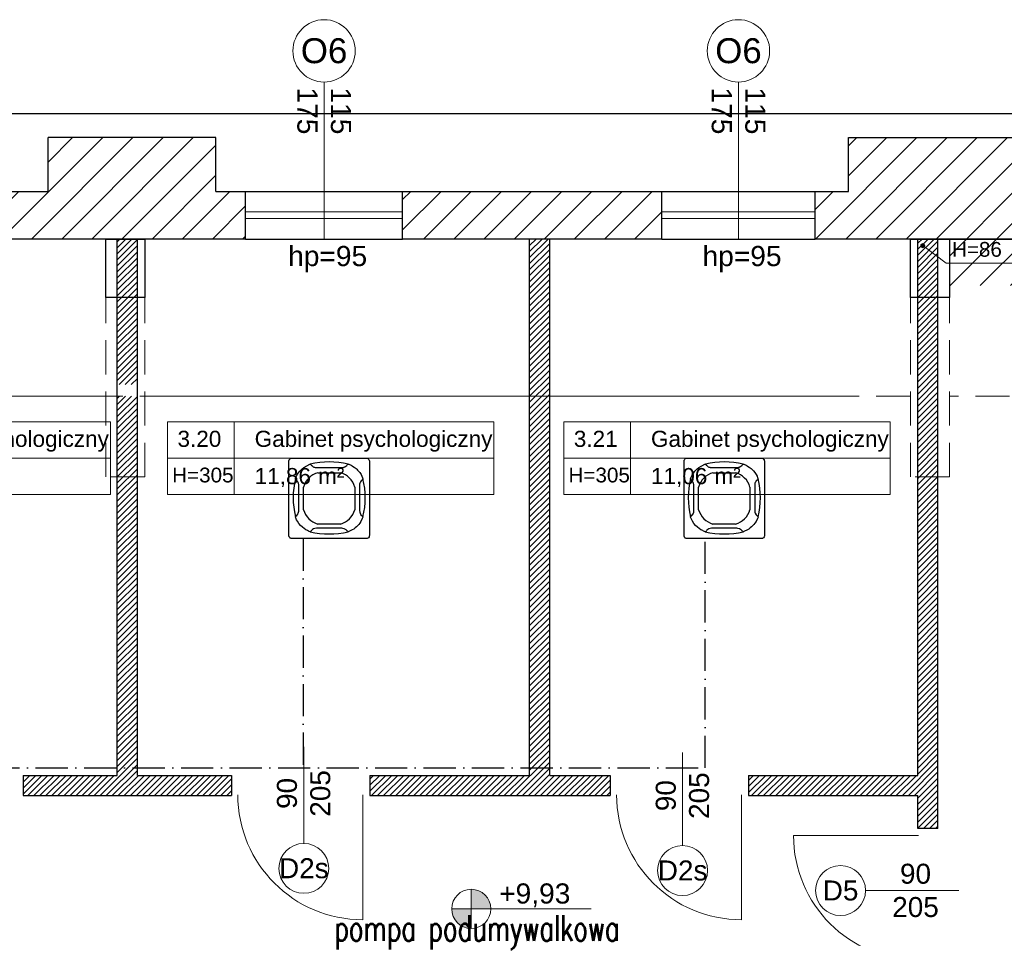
# Model space of a CAD drawing. Header units: millimetres. Extents: x 24385 to 79107, y -56478 to -23676.
# Tile 42 of 256: x 30357 to 31090, y -39255 to -38571. Entities that reach past the tile are written whole.
import ezdxf
from ezdxf.enums import TextEntityAlignment as Align

# ---------------------------------------------------------------- set-up
doc = ezdxf.new("R2010")
doc.units = ezdxf.units.MM
doc.header["$LTSCALE"] = 2
for name, pattern in [('ACAD_ISO10W100', [18, 12, -3, 0, -3]), ('DASHED', [19.05, 12.7, -6.35]), ('HIDDENX2', [19.05, 12.7, -6.35])]:
    doc.linetypes.add(name, pattern=pattern)
doc.layers.get('Defpoints').update_dxf_attribs({"color": 1})
for name, color, linetype, lineweight in [('0_OPIS', 7, 'Continuous', 13), ('3DPLAN_A_DRZWI', 173, 'Continuous', 5), ('3DPLAN_A_OKNA', 153, 'Continuous', 5), ('3DPLAN_A_TABELKA POMIESZCZEŃ', 7, 'Continuous', 0), ('3DPLAN_A_WYSOKOŚCI ZMIANA', 144, 'HIDDENX2', 5), ('A_6_STOLARKA_DRZWI', 6, 'Continuous', 0), ('A_STOL_OPIS', 55, 'Continuous', 5), ('A_TXT_STOLARKA', 131, 'Continuous', 0), ('A_WYM_KOT', 161, 'Continuous', 0), ('A_ZESTAWIENIE STOLARKI', 3, 'Continuous', 15)]:
    doc.layers.add(name, color=color, linetype=linetype, lineweight=lineweight)
for name, color, linetype in [('3DPLAN_A_KRESKOWANIE 1', 253, 'Continuous'), ('3DPLAN_A_OPIS', 8, 'Continuous'), ('3DPLAN_A_POMIESZCZENIE NUMER', 100, 'Continuous'), ('3DPLAN_K_DZIAŁOWA NISKIE', 134, 'Continuous'), ('3DPLAN_K_NOŚNA', 7, 'Continuous'), ('3DPLAN_K_OBRYS', 243, 'Continuous'), ('3DPLAN_K_OBRYS WIDOK', 242, 'Continuous'), ('_WLK_oznaczenia', 211, 'Continuous'), ('A_POMIESZCZENIE OPIS', 100, 'Continuous'), ('IS_freon_urządzenia', 3, 'DASHED')]:
    doc.layers.add(name, color=color, linetype=linetype)
doc.layers.add('3DPLAN_A_OBWIEDNIA', color=6, linetype='Continuous', plot=False)
doc.layers.add('kanalizacja pod stropem skropliny', color=7, linetype='Continuous', lineweight=30, true_color=0x60bb04)
doc.styles.add('ARIAL', font='arial.ttf')
doc.styles.add('GRZEJNIK', font='simplex.shx', dxfattribs={"width": 0.7})
doc.styles.add('TABEL1', font='txt')

# ---------------------------------------------------------------- blocks, each defined once
blk = doc.blocks.new('zw$2C56')
at = {"layer": 'IS_freon_urządzenia', "linetype": 'Continuous'}
for points in [[(-320.9, 376.4), (383.4, 376.4), (389.1, 375.7), (395.9, 373.3), (402.9, 368.2), (407.4, 362.4), (409.8, 356.8), (411.1, 348.4), (411.1, -355.9), (410.3, -362.5), (408.2, -368.2), (402.9, -375.4), (396.1, -380.5), (391.6, -382.3), (387.8, -383.2), (383.7, -383.6), (-321.7, -383.6), (-327.5, -382.8), (-332.2, -381.2), (-337, -378.5), (-340.7, -375.4), (-343.6, -372), (-346.1, -367.9), (-347.6, -364), (-348.5, -359.8), (-348.8, -357.6), (-348.9, 348.4), (-348.5, 352.9), (-347.6, 356.7), (-345.8, 361.1), (-341.9, 366.8), (-338.7, 369.9), (-334.9, 372.6), (-329.1, 375.1), (-325.1, 376), (-320.9, 376.4)], [(-151.6, 319.3), (-149.7, 319.7), (-148.1, 319.8), (-146.5, 319.5), (-145, 318.9), (-143.6, 318), (-142.5, 316.9), (-138.3, 311.3), (-136.6, 309.3), (-135.1, 307.6), (-129.1, 302.1), (-123.5, 297.9), (-119.4, 295.5), (-113.2, 292.4), (-108.5, 290.6), (-106, 290), (-100.9, 288.8), (-97.4, 288.2), (-95.7, 288), (-93.9, 287.8), (-92.2, 287.7), (-90.4, 287.6), (-89.1, 287.6), (151.4, 287.5), (156.7, 287.8), (161.1, 288.3), (165.3, 289.1), (169.5, 290.2), (174.5, 292), (178.6, 293.7), (182.3, 295.9), (185.4, 297.4), (187.7, 298.9), (189.1, 299.9), (197, 306.8), (202.1, 312.7), (205.8, 317.5), (207.7, 318.9), (210, 319.7), (211.6, 319.8), (213.3, 319.5), (216, 318.5), (238.1, 308.4), (248.3, 303.2), (260.8, 295.7), (267.5, 291.5), (285.6, 277.3), (292.1, 271.5), (299.8, 264.1), (306, 257.3), (320.4, 239.3), (326.3, 230.7), (332.4, 220.5), (340.7, 204.5), (346.6, 191), (349.5, 185), (350.8, 180.6), (350.2, 177.5), (349.5, 176), (347.8, 174), (341, 168.9), (333.1, 160.8), (328, 153.7), (324.5, 146.5), (321.3, 138.5), (319.2, 129.1), (318.6, 122.1), (318.6, -118.4), (320, -132.7), (323.4, -143.9), (332, -158.8), (345.1, -171.4), (349.9, -176), (350.8, -179.9), (350.1, -183.1), (347.8, -187.6), (344.7, -195.5), (331.8, -221.4), (321.2, -237.4), (310.5, -251.3), (289.1, -273.5), (276.8, -283.8), (264.2, -293.4), (249.4, -301.4), (217, -317.3), (212.5, -319), (210, -319), (207, -317.8), (204.7, -315.5), (201.6, -311.3), (192.5, -301.9), (185.6, -296.8), (174.5, -291.3), (160.2, -287.5), (150.5, -286.7), (-89.3, -286.9), (-102.6, -288.4), (-115.8, -293), (-124.9, -298.2), (-133, -304.9), (-137.2, -309.3), (-143.6, -317.3), (-148.1, -319.1), (-156.6, -316.1), (-163.9, -312.6), (-172.5, -309.1), (-190.6, -299.8), (-206.2, -289.6), (-221.6, -276.5), (-222.2, -277.2), (-240.5, -259.6), (-255.8, -241.1), (-269.2, -220.2), (-276.8, -206.2), (-284.4, -189), (-287.6, -182.3), (-287.9, -178.3), (-286.8, -175.3), (-283.1, -172), (-275.1, -165.3), (-275.1, -158.2), (-268.3, -158.2), (-263.5, -150), (-260.2, -142.8), (-257.8, -135.3), (-256.1, -124.9), (-255.6, -81.8), (-255.8, -19.6), (-255.9, 123), (-259.3, 141.1), (-264.8, 153), (-274.4, 165.4), (-285, 174), (-287.9, 179), (-287.4, 183.5), (-276, 208.5), (-260.8, 235.7), (-245.6, 254.6), (-223.9, 276.5), (-207.6, 289.4), (-151.8, 319.2)], [(-75.4, 238.9), (138.2, 238.9)], [(-211.2, -111), (-211.2, 103.2)], [(274, 103.2), (274, -111)], [(138.2, -246.7), (-75.4, -246.7)]]:
    blk.add_lwpolyline(points, dxfattribs=at)
for centre, radius, start, end in [((31.9, -425.5), 766.4, 76.49589, 103.52058), ((-19.4, 47), 199.9, 106.26109, 163.66923), ((82.2, 47), 199.9, 16.33077, 73.73892), ((457.5, 2.1), 766.4, 166.47925, 193.50393), ((-394.1, 1.3), 766.4, 346.49589, 13.52058), ((-19.4, -54.8), 199.9, 196.33077, 253.73891), ((82.2, -54.8), 199.9, 286.26108, 343.66923), ((31.1, 426.1), 766.4, 256.47925, 283.50393)]:
    blk.add_arc(centre, radius, start, end, dxfattribs=at)
blk = doc.blocks.new('G$CDB1AC55F')
at = {"layer": 'IS_freon_urządzenia', "xscale": 0.07876787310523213, "yscale": 0.07876787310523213, "zscale": 0.07876787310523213}
blk.add_blockref('zw$2C56', (27.48, 30.22), dxfattribs=at)
blk = doc.blocks.new('tabelka dla tp')
at = {"layer": '3DPLAN_A_TABELKA POMIESZCZEŃ'}
for p, q in [((49.7, 54), (49.7, 0)), ((0, 27), (243.13, 27))]:
    blk.add_line(p, q, dxfattribs=at)
blk.add_lwpolyline([(0, 54), (243.13, 54), (243.13, 0), (0, 0)], close=True, dxfattribs=at)
at = {"layer": '3DPLAN_A_POMIESZCZENIE NUMER', "color": 7, "style": 'ARIAL'}
blk.add_attdef('NUMER', (2.23, 35.39), '', height=12, dxfattribs=at)
at = {"layer": 'A_POMIESZCZENIE OPIS', "insert": (112.2, 19.75), "char_height": 12, "width": 36.4122, "attachment_point": 1, "style": 'ARIAL'}
blk.add_mtext('{\\C7;m²}', dxfattribs=at)
at = {"layer": 'A_POMIESZCZENIE OPIS', "color": 7, "style": 'ARIAL'}
for tag, p in [('NAZWA', (51.73, 35.39)), ('POWIERZCHNIA', (51.06, 7.24))]:
    blk.add_attdef(tag, p, '', height=12, dxfattribs=at)
blk = doc.blocks.new('III pietrooosoo')
at = {"layer": '3DPLAN_A_KRESKOWANIE 1'}
h = blk.add_hatch(dxfattribs=at)
h.set_pattern_fill('ANSI31', color=256, scale=5, style=0)
h.set_pattern_definition([(45, (29206.918, -39107.05), (-11.22532, 11.22532), [])])
h.paths.add_polyline_path([(26781.49, -39163.58), (26781.49, -38938.58), (26746.49, -38938.58), (26746.49, -39163.58)])
h.paths.add_polyline_path([(26746.49, -39423.63), (26776.05, -39423.63), (26776.05, -39388.27), (26746.49, -39388.27)])
h.paths.add_polyline_path([(26746.49, -38938.58), (26781.49, -38938.58), (26781.49, -39163.58), (26746.49, -39163.58)])
h.paths.add_polyline_path([(27368.97, -39343.08), (27368.97, -39410.08), (27375.97, -39410.08), (27375.97, -39403.08), (27410.97, -39403.08), (27410.97, -39383.75), (27409.39, -39383.75), (27410, -39383.99, -0.310329), (27410.42, -39384.6), (27410.42, -39387.03, -0.216272), (27410.19, -39387.52), (27409.53, -39388.03, -0.076898), (27409.35, -39388.12, 0.840818), (27409.47, -39388.8), (27410.15, -39388.8), (27410.15, -39388.95), (27409.47, -39388.95, -0.840818), (27409.3, -39387.98, 0.076898), (27409.44, -39387.91), (27410.1, -39387.4, 0.216272), (27410.27, -39387.03), (27410.27, -39384.6, 0.310329), (27409.95, -39384.13), (27408.97, -39383.75), (27408.97, -39315.95), (27410.97, -39315.95), (27410.97, -39109.08), (27396.97, -39109.08), (27396.97, -39304.08), (27326.97, -39304.08), (27326.97, -39321.08), (26829.97, -39321.08), (26829.97, -39251.08), (26809.49, -39251.08), (26809.49, -39321.08), (26781.49, -39321.08), (26781.49, -39387.08), (26810.97, -39387.08), (26810.97, -39343.08)])
h.paths.add_polyline_path([(28444.97, -38740.08), (28444.97, -38698.58), (28212, -38698.58), (28212, -38637.58), (28198.97, -38637.58), (28198.97, -38740.08)])
h.paths.add_polyline_path([(28624.46, -38658.58), (28601.97, -38658.58), (28601.97, -38698.58), (28559.97, -38698.58), (28559.97, -38740.08), (28624.46, -38740.08)])
h.paths.add_polyline_path([(28627.97, -38870.19), (28674.81, -38870.19), (28674.81, -38878.08), (28689.97, -38878.08), (28689.97, -38734.08), (28772.97, -38734.08), (28772.97, -38698.58), (28726.97, -38698.58), (28726.97, -38658.58), (28624.46, -38658.58), (28624.46, -38740.08), (28627.97, -38740.08)])
h.paths.add_polyline_path([(28674.81, -38878.08), (28674.81, -38870.19), (28627.97, -38870.19), (28627.97, -38897.19), (28648.97, -38897.19), (28648.97, -38878.08)])
h.paths.add_polyline_path([(28627.97, -38897.19), (28627.97, -38924.19), (28648.97, -38924.19), (28648.97, -38897.19)])
h.paths.add_polyline_path([(28648.97, -38924.19), (28627.97, -38924.19), (28627.97, -39029.08), (28204.97, -39029.08), (28204.97, -39046.08), (28245.97, -39046.08), (28245.97, -39098.08), (28618.97, -39098.08), (28618.97, -39148.34), (28648.97, -39148.34)])
h.paths.add_polyline_path([(28769.97, -39380.08), (28769.97, -39352.58), (28654.97, -39352.58), (28654.97, -39295.58), (28648.97, -39295.58), (28648.97, -39268.08), (28618.97, -39268.08), (28618.97, -39305.08), (28602.97, -39305.08), (28602.97, -39390.58), (28908.97, -39390.58), (28908.97, -39380.08)])
h.paths.add_polyline_path([(29254.97, -39636.08), (29254.97, -39479.08), (29253.97, -39456.08), (29253.97, -39299.08), (29205.97, -39299.08), (29205.97, -39365.08), (29137.97, -39365.08), (29137.97, -39390.58), (29242.97, -39390.58), (29242.97, -39525.58), (29129.97, -39525.58), (29129.97, -39588.58), (28896.97, -39588.58), (28896.97, -39613.08), (29204.97, -39613.08), (29204.97, -39636.08)])
h.paths.add_polyline_path([(28675.97, -39613.08), (28675.97, -39693.93), (28641.97, -39693.93), (28641.97, -39636.08), (28614.97, -39636.08), (28614.97, -39598.08), (28602.97, -39598.08), (28602.97, -39526.58), (28766.97, -39526.58), (28766.97, -39613.08)])
h.paths.add_polyline_path([(28575.62, -39665.5), (28722.88, -39665.5), (28722.88, -39699.91), (28575.62, -39699.91)], flags=9)
h.paths.add_polyline_path([(28641.97, -39693.93), (28641.97, -39906.08), (28675.97, -39906.08), (28675.97, -39693.93)])
h.paths.add_polyline_path([(29060.97, -38734.08), (29060.97, -38698.58), (28887.97, -38698.58), (28887.97, -38734.08)])
h.paths.add_polyline_path([(29348.97, -38734.08), (29348.97, -38698.58), (29324.97, -38698.58), (29324.97, -38658.58), (29199.97, -38658.58), (29199.97, -38698.58), (29175.97, -38698.58), (29175.97, -38734.08)])
h.paths.add_polyline_path([(29636.97, -38698.58), (29463.97, -38698.58), (29463.97, -38734.08), (29636.97, -38734.08)])
h.paths.add_polyline_path([(29924.97, -38734.08), (29924.97, -38698.58), (29901.97, -38698.58), (29901.97, -38658.58), (29776.97, -38658.58), (29776.97, -38698.58), (29751.97, -38698.58), (29751.97, -38734.08)])
h.paths.add_polyline_path([(30039.97, -38734.08), (30234.97, -38734.08), (30234.97, -38698.58), (30039.97, -38698.58)])
h.paths.add_polyline_path([(30524.97, -38734.08), (30524.97, -38698.58), (30502.97, -38698.58), (30502.97, -38658.58), (30377.97, -38658.58), (30377.97, -38698.58), (30349.97, -38698.58), (30349.97, -38734.08)])
h.paths.add_polyline_path([(30834.97, -38734.08), (30834.97, -38698.58), (30641.97, -38698.58), (30641.97, -38734.08)])
h.paths.add_polyline_path([(31048.97, -38768.58), (31550.97, -38768.58), (31550.97, -38841.08), (31594.97, -38841.08), (31594.97, -38734.08), (31625.97, -38734.08), (31625.97, -38698.58), (31098.97, -38698.58), (31098.97, -38658.58), (30973.97, -38658.58), (30973.97, -38698.58), (30948.97, -38698.58), (30948.97, -38734.08), (31048.97, -38734.08)])
h.paths.add_polyline_path([(31550.97, -39073.08), (31594.97, -39073.08), (31594.97, -39018.08), (31550.97, -39018.08)])
h.paths.add_polyline_path([(31550.97, -39378.08), (31594.97, -39378.08), (31594.97, -39250.08), (31550.97, -39250.08)])
h.paths.add_polyline_path([(31594.97, -39684.08), (31594.97, -39554.08), (31550.97, -39554.08), (31550.97, -39684.08)])
h.paths.add_polyline_path([(31594.97, -39915.08), (31594.97, -39860.08), (31550.97, -39860.08), (31550.97, -39915.08)])
h.paths.add_polyline_path([(31550.97, -40194.08), (30944.97, -40194.08), (30944.97, -40267.58), (30973.97, -40267.58), (30973.97, -40307.58), (31098.97, -40307.58), (31098.97, -40267.58), (31625.97, -40267.58), (31625.97, -40194.08), (31594.97, -40194.08), (31594.97, -40092.08), (31550.97, -40092.08), (31550.97, -40194.08)], is_closed=False)
h.paths.add_polyline_path([(30637.97, -40267.58), (30830.97, -40267.58), (30830.97, -40194.08), (30637.97, -40194.08)])
h.paths.add_polyline_path([(30345.97, -40194.08), (30345.97, -40267.58), (30369.97, -40267.58), (30369.97, -40307.58), (30494.97, -40307.58), (30494.97, -40267.58), (30520.97, -40267.58), (30520.97, -40194.08)])
h.paths.add_polyline_path([(30035.97, -40267.58), (30230.97, -40267.58), (30230.97, -40194.08), (30035.97, -40194.08)])
h.paths.add_polyline_path([(29775.97, -40161.08), (29762.97, -40161.08), (29762.97, -40198.08), (29741.97, -40198.08), (29741.97, -40267.58), (29768.97, -40267.58), (29768.97, -40307.58), (29893.97, -40307.58), (29893.97, -40267.58), (29920.97, -40267.58), (29920.97, -40194.08), (29775.97, -40194.08)])
h.paths.add_polyline_path([(29431.97, -40198.08), (29431.97, -40267.58), (29626.97, -40267.58), (29626.97, -40198.08)])
h.paths.add_polyline_path([(29140.97, -40198.08), (29140.97, -40267.58), (29161.97, -40267.58), (29161.97, -40307.58), (29286.97, -40307.58), (29286.97, -40267.58), (29316.97, -40267.58), (29316.97, -40198.08)])
h.paths.add_polyline_path([(28831.97, -40198.08), (28831.97, -40267.58), (29025.97, -40267.58), (29025.97, -40198.08)])
h.paths.add_polyline_path([(28541.97, -40267.58), (28570.97, -40267.58), (28570.97, -40307.58), (28695.97, -40307.58), (28695.97, -40267.58), (28716.97, -40267.58), (28716.97, -40198.08), (28597.43, -40198.08), (28597.12, -40198.34, -2.544085), (28595.08, -40198.08), (28541.97, -40198.08)])
h.paths.add_polyline_path([(28229.97, -40267.58), (28426.97, -40267.58), (28426.97, -40198.08), (28229.97, -40198.08)])
h.paths.add_polyline_path([(28026.62, -40155.72), (28026.62, -40307.58), (28070.97, -40307.58), (28070.97, -40267.58), (28114.97, -40267.58), (28114.97, -40198.08), (28037.97, -40198.08), (28037.97, -40155.72)])
h.paths.add_polyline_path([(28026.62, -40155.72), (27981.97, -40155.72), (27981.97, -40201.08), (27901.97, -40201.08), (27901.97, -40267.58), (27945.97, -40267.58), (27945.97, -40307.58), (28026.62, -40307.58)])
h.paths.add_polyline_path([(27916.97, -39798.79), (27920.06, -39798.79), (27920.06, -39852.79), (27916.97, -39852.79), (27916.97, -39912.08), (27981.97, -39912.08), (27981.97, -40155.72), (28026.62, -40155.72), (28026.62, -39747.08), (27916.97, -39747.08)])
h.paths.add_polyline_path([(28037.97, -39913.08), (28091.97, -39913.08), (28091.97, -39758.08), (28037.97, -39758.08), (28037.97, -39747.08), (28026.62, -39747.08), (28026.62, -40155.72), (28037.97, -40155.72)])
h.paths.add_polyline_path([(27950.97, -39566.08), (27950.97, -39590.08), (27956.97, -39590.08), (27956.97, -39657.08), (28026.62, -39657.08), (28026.62, -39566.08)])
h.paths.add_polyline_path([(28161.97, -39588.08), (28044.97, -39588.08), (28044.97, -39598.08), (28161.97, -39598.08)])
h.paths.add_polyline_path([(27590.97, -40201.08), (27590.97, -40267.58), (27726.97, -40267.58), (27726.97, -40201.08)])
h.paths.add_polyline_path([(26781.49, -40201.08), (26781.49, -40267.58), (27231.97, -40267.58), (27231.97, -40307.58), (27356.97, -40307.58), (27356.97, -40267.58), (27415.97, -40267.58), (27415.97, -40201.08)])
h.paths.add_polyline_path([(26809.49, -40155.72), (26809.49, -40201.08), (26864.97, -40201.08), (26864.97, -40155.72)])
h.paths.add_polyline_path([(26809.49, -40088.08), (26809.49, -40155.72), (26864.97, -40155.72), (26864.97, -40088.08)])
h.paths.add_polyline_path([(26809.49, -40085.08), (26809.49, -40088.08), (26864.97, -40088.08), (26864.97, -40085.08)])
h.paths.add_polyline_path([(26809.49, -39863.08), (26809.49, -39910.08), (26864.97, -39910.08), (26864.97, -39863.08)])
h.paths.add_polyline_path([(27408.97, -39315.57), (27408.97, -39313.41), (27410.97, -39313.49), (27409.05, -39313.49), (27409.05, -39315.49), (27410.97, -39315.57)], flags=16)
h.paths.add_polyline_path([(28819.95, -39558.91), (28843.99, -39558.91), (28843.99, -39578.91), (28819.95, -39578.91)], flags=24)
h.paths.add_polyline_path([(28614.3, -39470.41), (28614.3, -39446.75), (28634.3, -39446.75), (28634.3, -39470.41)], flags=24)
h.paths.add_polyline_path([(28699.15, -39459.32), (28892.58, -39459.32), (28892.58, -39432.32), (28699.15, -39432.32)])
h.paths.add_polyline_path([(28699.15, -39486.32), (28892.58, -39486.32), (28892.58, -39459.32), (28699.15, -39459.32)])
h.paths.add_polyline_path([(28699.15, -39432.32), (28892.58, -39432.32), (28892.58, -39486.32), (28699.15, -39486.32)])
h.paths.add_polyline_path([(31282.92, -38730.77), (31332.19, -38730.77), (31332.19, -38753), (31282.92, -38753)], flags=24)
h.paths.add_polyline_path([(31048.16, -38730.77), (31088.89, -38730.77), (31088.89, -38753), (31048.16, -38753)], flags=24)
h.paths.add_polyline_path([(31265.16, -38739.9, 1), (31262.75, -38738.09, 1)], flags=16)
h.paths.add_polyline_path([(28712.1, -39463.64), (28749.15, -39463.64), (28749.15, -39484.06), (28712.1, -39484.06)], flags=8)
h.paths.add_polyline_path([(28712.64, -39435.93), (28779.46, -39435.93), (28779.46, -39457.46), (28712.64, -39457.46)], flags=8)
h.paths.add_polyline_path([(28654.68, -39435.89), (28689.53, -39435.89), (28689.53, -39454.15), (28654.68, -39454.15)], flags=8)
h.paths.add_polyline_path([(28758.66, -39460.57), (28782.82, -39460.57), (28782.82, -39484.57), (28758.66, -39484.57)], flags=8)
h.paths.add_polyline_path([(28699.15, -39460.89), (28699.15, -39483.13), (28699.62, -39483.13), (28699.62, -39460.89)], flags=8)
at = {"layer": '3DPLAN_A_OPIS', "lineweight": 0, "transparency": 33554687}
h = blk.add_hatch(dxfattribs=at)
h.set_pattern_fill('ANSI31', color=1)
h.set_pattern_definition([(45, (-708.4828, 5623.021), (-2.24506403, 2.24506403), [])])
h.paths.add_polyline_path([(31040.47, -39540.09), (31025.97, -39540.09), (31025.97, -39571.08), (31040.47, -39571.08), (31040.47, -39540.09)], is_closed=False)
h.paths.add_polyline_path([(31025.97, -39356.08), (31025.97, -39437.09), (31040.47, -39437.09), (31040.47, -39356.08), (31025.97, -39356.08)], is_closed=False)
h.paths.add_polyline_path([(31025.97, -39276.02), (31025.97, -39302.08), (31040.47, -39302.08), (31040.47, -39276.02), (31025.97, -39276.02)], is_closed=False)
h.paths.add_polyline_path([(30899.46, -39133.34), (30899.46, -39148.34), (31025.47, -39148.34), (31025.47, -39173.02), (31040.47, -39173.02), (31040.47, -38911.08), (31025.47, -38911.08), (31025.47, -39133.34), (30899.46, -39133.34)], is_closed=False)
h.paths.add_polyline_path([(31031.51, -38983.4), (31047.93, -38983.4), (31047.93, -39003.4), (31031.51, -39003.4)], flags=9)
h.paths.add_polyline_path([(31031.51, -39079.16), (31047.93, -39079.16), (31047.93, -39099.16), (31031.51, -39099.16)], flags=9)
h.paths.add_polyline_path([(31040.47, -38911.08), (31040.47, -38842.38), (31025.47, -38842.38), (31025.47, -38911.08), (31040.47, -38911.08)], is_closed=False)
h.paths.add_polyline_path([(31025.47, -38842.38), (31040.47, -38842.38), (31040.47, -38777.72), (31025.47, -38777.72), (31025.47, -38842.38)], is_closed=False)
h.paths.add_polyline_path([(31040.47, -38777.72), (31040.47, -38734.08), (31025.47, -38734.08), (31025.47, -38777.72), (31040.47, -38777.72)], is_closed=False)
h.paths.add_polyline_path([(30751.44, -38768.58), (30751.44, -38734.08), (30736.44, -38734.08), (30736.44, -38768.58), (30751.44, -38768.58)], is_closed=False)
h.paths.add_polyline_path([(30736.44, -39133.34), (30617.47, -39133.34), (30617.47, -39148.34), (30796.46, -39148.34), (30796.46, -39133.34), (30751.44, -39133.34), (30751.44, -38768.58), (30736.44, -38768.58), (30736.44, -39133.34)], is_closed=False)
h.paths.add_polyline_path([(30359.46, -39133.34), (30359.46, -39148.34), (30514.47, -39148.34), (30514.47, -39133.34), (30444.47, -39133.34), (30444.47, -38911.08), (30429.47, -38911.08), (30429.47, -39133.34), (30359.46, -39133.34)], is_closed=False)
h.paths.add_polyline_path([(30429.47, -38911.08), (30444.47, -38911.08), (30444.47, -38851.08), (30429.47, -38851.08), (30429.47, -38911.08)], is_closed=False)
h.paths.add_polyline_path([(30444.47, -38777.72), (30429.47, -38777.72), (30429.47, -38842.38), (30444.47, -38842.38), (30444.47, -38777.72)], is_closed=False)
h.paths.add_polyline_path([(30429.47, -38734.08), (30429.47, -38777.72), (30444.47, -38777.72), (30444.47, -38734.08), (30429.47, -38734.08)], is_closed=False)
h.paths.add_polyline_path([(30177.51, -38734.08), (30162.51, -38734.08), (30162.51, -38768.58), (30177.51, -38768.58), (30177.51, -38734.08)], is_closed=False)
h.paths.add_polyline_path([(30162.51, -38862.1), (30177.51, -38862.1), (30177.51, -38768.58), (30162.51, -38768.58), (30162.51, -38862.1)], is_closed=False)
h.paths.add_polyline_path([(30162.51, -39133.34), (30071.47, -39133.34), (30071.47, -39148.34), (30256.46, -39148.34), (30256.46, -39133.34), (30177.51, -39133.34), (30177.51, -39005.38), (30162.51, -39005.38), (30162.51, -39133.34)], is_closed=False)
h.paths.add_polyline_path([(29898.47, -38734.08), (29883.47, -38734.08), (29883.47, -38768.58), (29898.47, -38768.58), (29898.47, -38734.08)], is_closed=False)
h.paths.add_polyline_path([(29898.47, -38851.08), (29898.47, -38768.58), (29883.47, -38768.58), (29883.47, -38851.08), (29898.47, -38851.08)], is_closed=False)
h.paths.add_polyline_path([(29744.51, -39133.34), (29744.51, -39148.34), (29858.97, -39148.34), (29858.97, -39163.08), (29870.97, -39163.08), (29870.97, -39148.34), (29968.47, -39148.34), (29968.47, -39133.34), (29898.47, -39133.34), (29898.47, -38851.08), (29883.47, -38851.08), (29883.47, -39133.34), (29744.51, -39133.34)], is_closed=False)
h.paths.add_polyline_path([(29501.43, -39133.34), (29501.43, -39148.34), (29641.51, -39148.34), (29641.51, -39133.34), (29596.47, -39133.34), (29596.47, -38851.08), (29581.47, -38851.08), (29581.47, -39133.34), (29501.43, -39133.34)], is_closed=False)
h.paths.add_polyline_path([(29596.47, -38851.08), (29596.47, -38768.58), (29581.47, -38768.58), (29581.47, -38851.08), (29596.47, -38851.08)], is_closed=False)
h.paths.add_polyline_path([(29581.47, -38768.58), (29596.47, -38768.58), (29596.47, -38734.08), (29581.47, -38734.08), (29581.47, -38768.58)], is_closed=False)
h.paths.add_polyline_path([(29294.47, -38734.08), (29279.47, -38734.08), (29279.47, -38768.58), (29294.47, -38768.58), (29294.47, -38734.08)], is_closed=False)
h.paths.add_polyline_path([(29294.47, -38851.08), (29294.47, -38768.58), (29279.47, -38768.58), (29279.47, -38851.08), (29294.47, -38851.08)], is_closed=False)
h.paths.add_polyline_path([(28912.42, -39133.34), (28912.42, -39148.34), (29086.43, -39148.34), (29086.43, -39133.34), (28992.47, -39133.34), (28992.47, -39005.38), (28977.47, -39005.38), (28977.47, -39133.34), (28912.42, -39133.34)], is_closed=False)
h.paths.add_polyline_path([(28992.47, -38851.08), (28992.47, -38768.58), (28977.47, -38768.58), (28977.47, -38851.08), (28992.47, -38851.08)], is_closed=False)
h.paths.add_polyline_path([(28992.47, -38734.08), (28977.47, -38734.08), (28977.47, -38768.58), (28992.47, -38768.58), (28992.47, -38734.08)], is_closed=False)
h.paths.add_polyline_path([(28992.47, -38862.1), (28992.47, -38851.08), (28977.47, -38851.08), (28977.47, -38862.1), (28992.47, -38862.1)], is_closed=False)
h.paths.add_polyline_path([(28648.97, -39148.34), (28809.42, -39148.34), (28809.42, -39133.34), (28648.97, -39133.34), (28648.97, -39148.34)], is_closed=False)
h.paths.add_polyline_path([(31030.4, -38739.9, 1), (31027.99, -38738.09, 1), (31030.4, -38739.9, 1)], is_closed=False, flags=16)
h.paths.add_polyline_path([(30742.48, -39079.16), (30758.91, -39079.16), (30758.91, -39099.16), (30742.48, -39099.16)], flags=24)
h.paths.add_polyline_path([(30435.51, -39079.16), (30451.93, -39079.16), (30451.93, -39099.16), (30435.51, -39099.16)], flags=24)
h.paths.add_polyline_path([(30435.51, -39008.4), (30451.93, -39008.4), (30451.93, -39028.4), (30435.51, -39028.4)], flags=24)
h.paths.add_polyline_path([(29889.51, -39079.16), (29905.93, -39079.16), (29905.93, -39099.16), (29889.51, -39099.16)], flags=24)
h.paths.add_polyline_path([(29587.51, -39079.16), (29603.93, -39079.16), (29603.93, -39099.16), (29587.51, -39099.16)], flags=24)
h.paths.add_polyline_path([(28983.51, -39079.16), (28999.93, -39079.16), (28999.93, -39099.16), (28983.51, -39099.16)], flags=24)
at = {"layer": '3DPLAN_A_TABELKA POMIESZCZEŃ', "ltscale": 0.5}
blk.add_hatch(color=7, dxfattribs=at).paths.add_polyline_path([(31030.71, -38739, 13.985421), (31030.65, -38739.42, 0.071503)])
at = {"layer": 'A_WYM_KOT'}
h = blk.add_hatch(color=256, dxfattribs=at)
h.dxf.hatch_style = 1
h.paths.add_polyline_path([(30693.02, -39232.73), (30678.46, -39232.73, 0.414214), (30693.02, -39247.29), (30693.02, -39232.73)], is_closed=False)
h.paths.add_polyline_path([(30693.02, -39232.73), (30707.58, -39232.73, 0.143872), (30705.27, -39224.86), (30693.02, -39224.86), (30693.02, -39232.73)], is_closed=False)
h.paths.add_polyline_path([(30693.02, -39218.17), (30693.02, -39224.86), (30705.27, -39224.86, 0.255137), (30693.02, -39218.17)], is_closed=False)
at = {"layer": '3DPLAN_A_DRZWI'}
for p, q in [((30612.26, -39147.84), (30612.26, -39240.84)), ((30894.25, -39147.84), (30894.25, -39240.84))]:
    blk.add_line(p, q, dxfattribs=at)
for centre in [(30612.26, -39147.84), (30894.25, -39147.84)]:
    blk.add_arc(centre, 93, 180, 270, dxfattribs=at)
at = {"layer": '3DPLAN_A_OBWIEDNIA'}
for points in [[(30449.97, -38777.72), (30420.97, -38777.72), (30420.97, -38734.08), (30449.97, -38734.08)], [(31048.97, -38777.72), (31019.97, -38777.72), (31019.97, -38734.08), (31048.97, -38734.08)]]:
    blk.add_lwpolyline(points, close=True, dxfattribs=at)
at = {"layer": '3DPLAN_A_OKNA'}
for p, q in [((30524.97, -38713.83), (30641.97, -38713.83)), ((30834.97, -38713.83), (30948.97, -38713.83)), ((30524.97, -38718.83), (30641.97, -38718.83)), ((30834.97, -38718.83), (30948.97, -38718.83))]:
    blk.add_line(p, q, dxfattribs=at)
at = {"layer": '3DPLAN_A_OPIS', "color": 1, "lineweight": 30}
for p, q in [((30429.47, -39133.34), (30429.47, -38734.08)), ((30444.47, -39133.34), (30444.47, -38734.08)), ((30736.44, -39133.34), (30736.44, -38734.08)), ((30751.44, -39133.34), (30751.44, -38734.08)), ((31025.47, -39133.34), (31025.47, -38734.08)), ((31040.47, -39173.02), (31040.47, -38734.08)), ((30359.46, -39133.34), (30429.47, -39133.34)), ((30359.46, -39133.34), (30359.46, -39148.34)), ((30444.47, -39133.34), (30514.47, -39133.34)), ((30514.47, -39133.34), (30514.47, -39148.34)), ((30617.47, -39133.34), (30736.44, -39133.34)), ((30617.47, -39133.34), (30617.47, -39148.34)), ((30751.44, -39133.34), (30796.46, -39133.34)), ((30796.46, -39133.34), (30796.46, -39148.34)), ((30899.46, -39133.34), (31025.47, -39133.34)), ((30899.46, -39133.34), (30899.46, -39148.34)), ((30359.46, -39148.34), (30514.47, -39148.34)), ((30617.47, -39148.34), (30796.46, -39148.34)), ((30899.46, -39148.34), (31025.47, -39148.34)), ((31025.47, -39173.02), (31025.47, -39148.34)), ((31040.47, -39173.02), (31025.47, -39173.02))]:
    blk.add_line(p, q, dxfattribs=at)
at = {"layer": '3DPLAN_A_TABELKA POMIESZCZEŃ', "color": 7, "ltscale": 0.5}
for p, q in [((31029.2, -38739), (31046.59, -38752.08)), ((31046.59, -38752.08), (31100.2, -38752.08))]:
    blk.add_line(p, q, dxfattribs=at)
blk.add_circle((31029.2, -38739), 1.51, dxfattribs=at)
at = {"layer": '3DPLAN_A_WYSOKOŚCI ZMIANA'}
for p, q in [((30420.97, -38911.08), (30420.97, -38734.08)), ((30449.97, -38911.08), (30449.97, -38734.08)), ((31019.97, -38911.08), (31019.97, -38734.08)), ((31048.97, -38911.08), (31048.97, -38734.08)), ((30420.97, -38851.08), (28689.97, -38851.08)), ((30966.97, -38851.08), (29235.97, -38851.08)), ((31019.97, -38851.08), (30449.97, -38851.08)), ((31550.97, -38851.08), (31048.97, -38851.08)), ((30449.97, -38911.08), (30420.97, -38911.08)), ((31048.97, -38911.08), (31019.97, -38911.08))]:
    blk.add_line(p, q, dxfattribs=at)
at = {"layer": '3DPLAN_K_DZIAŁOWA NISKIE'}
for p, q in [((30524.97, -38734.08), (30641.97, -38734.08)), ((30834.97, -38734.08), (30948.97, -38734.08))]:
    blk.add_line(p, q, dxfattribs=at)
at = {"layer": '3DPLAN_K_NOŚNA'}
for p, q in [((30524.97, -38734.08), (30524.97, -38698.58)), ((30641.97, -38734.08), (30641.97, -38698.58)), ((30834.97, -38734.08), (30834.97, -38698.58)), ((30948.97, -38734.08), (30948.97, -38698.58)), ((30524.97, -38734.08), (30349.97, -38734.08)), ((30834.97, -38734.08), (30641.97, -38734.08)), ((31550.97, -38734.08), (30948.97, -38734.08))]:
    blk.add_line(p, q, dxfattribs=at)
at = {"layer": '3DPLAN_K_OBRYS'}
for p, q in [((30502.97, -38658.58), (30377.97, -38658.58)), ((30377.97, -38698.58), (30377.97, -38658.58)), ((30502.97, -38698.58), (30502.97, -38658.58)), ((30973.97, -38658.58), (31098.97, -38658.58)), ((30973.97, -38698.58), (30973.97, -38658.58)), ((30349.97, -38698.58), (30377.97, -38698.58)), ((30502.97, -38698.58), (30524.97, -38698.58)), ((30641.97, -38698.58), (30834.97, -38698.58)), ((30948.97, -38698.58), (30973.97, -38698.58))]:
    blk.add_line(p, q, dxfattribs=at)
at = {"layer": '3DPLAN_K_OBRYS WIDOK'}
for p, q in [((28212, -38640.58), (31677.49, -38640.58)), ((30524.97, -38698.58), (30641.97, -38698.58)), ((30834.97, -38698.58), (30948.97, -38698.58))]:
    blk.add_line(p, q, dxfattribs=at)
at = {"layer": 'A_6_STOLARKA_DRZWI'}
blk.add_line((31025.97, -39178.02), (30932.97, -39178.02), dxfattribs=at)
blk.add_arc((31025.97, -39178.02), 93, 180, 270, dxfattribs=at)
at = {"layer": 'A_STOL_OPIS'}
for p, q in [((30583.47, -38617.22), (30583.47, -38734.08)), ((30891.97, -38617.22), (30891.97, -38734.08)), ((30568.4, -39112.06), (30568.4, -39184.01)), ((30850.39, -39116.21), (30850.39, -39185.65)), ((31056.01, -39219.14), (30986.57, -39219.14))]:
    blk.add_line(p, q, dxfattribs=at)
at = {"layer": 'A_TXT_STOLARKA'}
blk.add_line((30993.29, -39219.14), (31048.45, -39219.14), dxfattribs=at)
at = {"layer": 'A_WYM_KOT'}
for p, q in [((30693.02, -39218.17), (30693.02, -39247.29)), ((30707.58, -39232.73), (30678.46, -39232.73)), ((30782.35, -39232.73), (30707.58, -39232.73))]:
    blk.add_line(p, q, dxfattribs=at)
blk.add_circle((30693.02, -39232.73), 14.56, dxfattribs=at)
at = {"layer": 'A_ZESTAWIENIE STOLARKI', "ltscale": 0.25}
for centre, radius in [((30583.47, -38594), 23.22), ((30891.97, -38594), 23.22), ((30568.4, -39202.58), 18.58), ((30850.39, -39204.23), 18.58), ((30967.99, -39219.14), 18.58)]:
    blk.add_circle(centre, radius, dxfattribs=at)
at = {"layer": 'Defpoints'}
blk.add_line((31048.97, -38734.08), (31134.97, -38734.08), dxfattribs=at)
at = {"layer": '3DPLAN_A_TABELKA POMIESZCZEŃ', "ltscale": 0.5}
ref = blk.add_blockref('tabelka dla tp', (30181.26, -38924.19), dxfattribs=at)
ref.add_attrib('NUMER', '3.19', (30188.78, -38888.8), dxfattribs={"layer": '3DPLAN_A_POMIESZCZENIE NUMER', "color": 0, "height": 12, "style": 'ARIAL'})
ref.add_attrib('NAZWA', 'Gabinet psychologiczny', (30246.21, -38888.8), dxfattribs={"layer": 'A_POMIESZCZENIE OPIS', "color": 0, "height": 12, "style": 'ARIAL'})
ref.add_attrib('POWIERZCHNIA', '10,25', (30246.21, -38916.55), dxfattribs={"layer": 'A_POMIESZCZENIE OPIS', "color": 0, "height": 12, "style": 'ARIAL'})
ref = blk.add_blockref('tabelka dla tp', (30466.81, -38924.19), dxfattribs=at)
ref.add_attrib('NUMER', '3.20', (30474.34, -38888.8), dxfattribs={"layer": '3DPLAN_A_POMIESZCZENIE NUMER', "color": 0, "height": 12, "style": 'ARIAL'})
ref.add_attrib('NAZWA', 'Gabinet psychologiczny', (30531.77, -38888.8), dxfattribs={"layer": 'A_POMIESZCZENIE OPIS', "color": 0, "height": 12, "style": 'ARIAL'})
ref.add_attrib('POWIERZCHNIA', '11,86', (30531.77, -38916.55), dxfattribs={"layer": 'A_POMIESZCZENIE OPIS', "color": 0, "height": 12, "style": 'ARIAL'})
ref = blk.add_blockref('tabelka dla tp', (30761.88, -38924.19), dxfattribs=at)
ref.add_attrib('NUMER', '3.21', (30769.4, -38888.8), dxfattribs={"layer": '3DPLAN_A_POMIESZCZENIE NUMER', "color": 0, "height": 12, "style": 'ARIAL'})
ref.add_attrib('NAZWA', 'Gabinet psychologiczny', (30826.83, -38888.8), dxfattribs={"layer": 'A_POMIESZCZENIE OPIS', "color": 0, "height": 12, "style": 'ARIAL'})
ref.add_attrib('POWIERZCHNIA', '11,06', (30826.83, -38916.55), dxfattribs={"layer": 'A_POMIESZCZENIE OPIS', "color": 0, "height": 12, "style": 'ARIAL'})
at = {"layer": '3DPLAN_A_OPIS', "color": 1, "lineweight": 30, "style": 'ARIAL'}
blk.add_attdef('31,21M2', (31149.87, -39031.42), '', height=12, dxfattribs=at)
at = {"layer": '3DPLAN_A_TABELKA POMIESZCZEŃ', "color": 7, "ltscale": 0.5, "char_height": 11, "width": 59.2068, "attachment_point": 1, "style": 'ARIAL'}
for s, insert in [('H=86', (31050.91, -38736.27)), ('H=305', (30470.36, -38904.26)), ('H=305', (30765.42, -38904.26))]:
    blk.add_mtext(s, dxfattribs=dict(at, insert=insert))
at = {"layer": '3DPLAN_A_TABELKA POMIESZCZEŃ', "ltscale": 0.5, "style": 'ARIAL'}
blk.add_attdef('REJESTRACJA', (28148.53, -39789.87), '', height=12, dxfattribs=at)
at = {"layer": 'A_STOL_OPIS', "ltscale": 0.2, "style": 'TABEL1'}
for s, width, gutter_width, insert, char_height, attachment_point, rotation in [('\\pxqc;{\\fArial|b0|i0|c238|p34;115\\P175}', 72.9007, 100, (30583.47, -38638.7), 15, 5, 270), ('\\pxqc;{\\fArial|b0|i0|c238|p34;115\\P175}', 72.9007, 100, (30891.97, -38638.7), 15, 5, 270), ('\\pxqc;{\\fArial|b0|i0|c238|p34;90\\P205}', 58.3206, 80, (30548.38, -39175.95), 14.872, 1, 90), ('\\pxqc;{\\fArial|b0|i0|c238|p34;90\\P205}', 58.3206, 80, (30830.38, -39177.6), 14.872, 1, 90)]:
    blk.add_mtext_dynamic_manual_height_columns(s, width=width, gutter_width=gutter_width, heights=[0], dxfattribs=dict(at, insert=insert, char_height=char_height, attachment_point=attachment_point, rotation=rotation))
at = {"layer": 'A_STOL_OPIS', "ltscale": 0.2, "insert": (30994.62, -39199.13), "char_height": 14.872, "attachment_point": 1, "style": 'TABEL1'}
blk.add_mtext_dynamic_manual_height_columns('\\pxqc;{\\fArial|b0|i0|c238|p34;90\\P205}', width=58.3206, gutter_width=80, heights=[0], dxfattribs=at)
at = {"layer": 'A_WYM_KOT', "ltscale": 0.2, "insert": (30713.8, -39213.78), "char_height": 15, "attachment_point": 1, "style": 'TABEL1'}
blk.add_mtext_dynamic_manual_height_columns('{\\fArial|b0|i0|c238|p34;+9,93}', width=72.9007, gutter_width=100, heights=[17.78], dxfattribs=at)
at = {"layer": 'A_ZESTAWIENIE STOLARKI', "ltscale": 0.2, "style": 'TABEL1'}
for s, width, gutter_width, insert, char_height, attachment_point in [('{\\fArial|b0|i0|c238|p34;O6}', 72.9007, 100, (30583.47, -38594), 18.59, 5), ('{\\fArial|b0|i0|c238|p34;O6}', 72.9007, 100, (30891.97, -38594), 18.59, 5), ('\\pxqc;{\\fArial|b0|i0|c238|p34;hp=95}', 72.9007, 100, (30549.68, -38739.23), 15, 1), ('\\pxqc;{\\fArial|b0|i0|c238|p34;hp=95}', 72.9007, 100, (30858.18, -38739.23), 15, 1), ('{\\fArial|b0|i0|c238|p34;D2s}', 58.3206, 80, (30568.4, -39202.58), 14.872, 5), ('{\\fArial|b0|i0|c238|p34;D2s}', 58.3206, 80, (30850.39, -39204.23), 14.872, 5), ('{\\fArial|b0|i0|c238|p34;D5}', 58.3206, 80, (30967.99, -39219.14), 14.872, 5)]:
    blk.add_mtext_dynamic_manual_height_columns(s, width=width, gutter_width=gutter_width, heights=[0], dxfattribs=dict(at, insert=insert, char_height=char_height, attachment_point=attachment_point))

msp = doc.modelspace()

# ---------------------------------------------------------------- linework, layer by layer
at = {"layer": 'kanalizacja pod stropem skropliny', "linetype": 'ACAD_ISO10W100'}
msp.add_line((30567.97, -38957.05), (30567.97, -39127.8), dxfattribs=at)
msp.add_lwpolyline([(29876.84, -39388.8), (29891.56, -39388.8), (29895.75, -39388.8), (29899.39, -39388.8), (29899.39, -39127.8), (30867.29, -39127.8), (30867.29, -38957.05)], dxfattribs=at)

# ---------------------------------------------------------------- block references
at = {"layer": '0_OPIS'}
msp.add_blockref('III pietrooosoo', (0, 0), dxfattribs=at)
at = {"layer": 'IS_freon_urządzenia'}
for p in [(30557.3, -38957.05), (30851.46, -38957.05)]:
    msp.add_blockref('G$CDB1AC55F', p, dxfattribs=at)

# ---------------------------------------------------------------- texts
at = {"layer": '_WLK_oznaczenia', "style": 'GRZEJNIK', "width": 0.7}
msp.add_text('pompa podumywalkowa', height=19.1339, dxfattribs=at).set_placement((30697.24, -39256.61), align=Align.CENTER)

doc.saveas('drawing.dxf')
